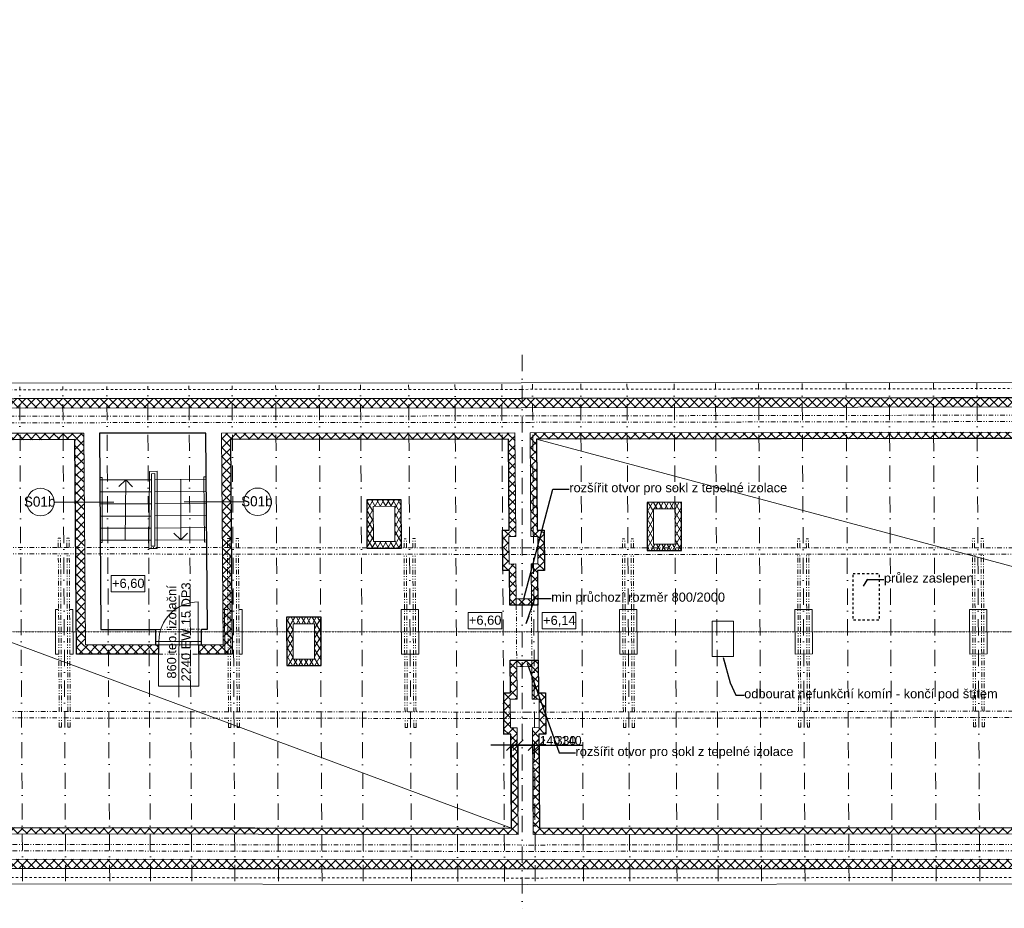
# Model space of a CAD drawing. Extents: x -203270 to -85874, y -56776 to -8137.
# Tile 2 of 5: x -181415 to -159947, y -56776 to -37389. Entities that reach past the tile are written whole.
import ezdxf

# ---------------------------------------------------------------- set-up
doc = ezdxf.new("R2010")
doc.units = 0
doc.header["$MEASUREMENT"] = 0
for name, pattern in [('DGN Style 6', [1.224176, 0.000643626, -0.25745, 0.450538, -0.25745, 0.000643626, -0.25745]), ('Čerchovaná', [670.277762, 352.777767, -176.388884, 0, -141.111112]), ('Čerchovaná se dvěma tečkami S', [250, 100, -40, 15, -40, 15, -40]), ('čárkovaná S', [100, 50, -50])]:
    doc.linetypes.add(name, pattern=pattern)
for name, color, linetype, lineweight in [('2D VÝPLNĚ_Číslo_pera__4', 91, 'Continuous', 13), ('2D ČÁRY_Číslo_pera__1', 7, 'Continuous', 15), ('2D ČÁRY_Číslo_pera__2', 1, 'Continuous', 25), ('2D ČÁRY_Číslo_pera__3', 150, 'Continuous', 13), ('2D ČÁRY_Číslo_pera__4', 91, 'Continuous', 13), ('hřeben_Číslo_pera__1', 7, 'Continuous', 15), ('komín_Číslo_pera__4', 91, 'Continuous', 13), ('krokve_Číslo_pera__1', 7, 'Continuous', 15), ('POZNÁMKY.POPISKA_Číslo_pera__4', 91, 'Continuous', 13), ('POZNÁMKY.TEXT_Číslo_pera__1', 7, 'Continuous', 15), ('POZNÁMKY.TEXT_Číslo_pera__4', 91, 'Continuous', 13), ('vodorovné konstrukce_Číslo_pera__1', 7, 'Continuous', 15), ('zdi_Číslo_pera__7', 7, 'Continuous', 20), ('zdivo_Číslo_pera__7', 7, 'Continuous', 20)]:
    doc.layers.add(name, color=color, linetype=linetype, lineweight=lineweight)
for name, color, linetype in [('2D ČÁRY', 7, 'Continuous'), ('KÓTY.ZÁKLADNÍ', 7, 'Continuous'), ('vodorovné konstrukce', 7, 'Continuous')]:
    doc.layers.add(name, color=color, linetype=linetype)
doc.layers.add('2D ČÁRY_Číslo_pera__241', color=9, linetype='Continuous', lineweight=13, true_color=0x808080)
doc.layers.add('vodorovné konstrukce_Číslo_pera__241', color=9, linetype='Continuous', lineweight=13, true_color=0x808080)
doc.styles.add('GENERATED_STYLE_1', font='arial.ttf')
doc.styles.add('GENERATED_STYLE_2', font='txt')
doc.styles.add('GENERATED_STYLE_3', font='txt')
doc.styles.get("Standard").update_dxf_attribs({"font": 'txt', "bigfont": 'BIGFONT.SHX'})
doc.dimstyles.new('GENERATED_STYLE__1', dxfattribs={"dimtxt": 200, "dimasz": 228, "dimexe": 0.18, "dimexo": 500, "dimgap": 0.09, "dimtad": 1, "dimtih": 1, "dimtoh": 1, "dimdec": 0, "dimzin": 0, "dimdsep": 46, "dimtxsty": 'GENERATED_STYLE_2', "dimblk": 'ARROWHEAD_6', "dimblk1": 'ARROWHEAD_6', "dimblk2": 'ARROWHEAD_6', "dimcen": 0.09, "dimclrd": 256, "dimclre": 256, "dimclrt": 256, "dimazin": 0, "dimtfac": 1, "dimtdec": 4, "dimtmove": 0, "dimatfit": 3, "dimfxl": 1, "dimtolj": 1, "dimtzin": 0, "dimarcsym": 0})
doc.dimstyles.new('GENERATED_STYLE__3', dxfattribs={"dimtxt": 0.18, "dimasz": 182.4, "dimexe": 0.18, "dimexo": 0.0625, "dimgap": 0.09, "dimtad": 0, "dimtih": 1, "dimtoh": 1, "dimdec": 4, "dimzin": 0, "dimdsep": 46, "dimtxsty": 'Standard', "dimcen": 0.09, "dimadec": 0, "dimazin": 0, "dimtfac": 1, "dimtdec": 4, "dimtmove": 0, "dimatfit": 3, "dimldrblk": 'ARROWHEAD_5', "dimfxl": 1, "dimtolj": 1, "dimtzin": 0, "dimarcsym": 0})
pattern_1 = [(60, (0, 0), (-86.60254, 50), []), (120, (0, 0), (86.60254, 50), [])]
pattern_2 = [(45, (0, 0), (-98.99495, 98.99495), []), (135, (0, 0), (98.99495, 98.99495), [])]

# ---------------------------------------------------------------- blocks, each defined once
blk = doc.blocks.new('LINE_9126', base_point=(-179359, -47915))
at = {"layer": 'vodorovné konstrukce_Číslo_pera__241', "linetype": 'Continuous'}
blk.add_line((-179359, -47915), (-180663, -47913), dxfattribs=at)
blk.add_circle((-180963, -47913), 300, dxfattribs=at)
blk = doc.blocks.new('LINE_9129', base_point=(-177831, -47907))
at = {"layer": 'vodorovné konstrukce_Číslo_pera__241', "linetype": 'Continuous'}
blk.add_line((-177831, -47907), (-176527, -47906), dxfattribs=at)
blk.add_circle((-176227, -47906), 300, dxfattribs=at)
blk = doc.blocks.new('LINE_15178', base_point=(-179115, -48746))
at = {"layer": '2D ČÁRY_Číslo_pera__3', "linetype": 'Continuous'}
for p, q in [((-179104, -47426), (-179255, -47575)), ((-179115, -48746), (-179104, -47426)), ((-179104, -47426), (-178955, -47577))]:
    blk.add_line(p, q, dxfattribs=at)
blk = doc.blocks.new('LINE_15181', base_point=(-177905, -47419))
at = {"layer": '2D ČÁRY_Číslo_pera__3', "linetype": 'Continuous'}
for p, q in [((-177905, -47419), (-177904, -48739)), ((-177904, -48739), (-178054, -48589)), ((-177904, -48739), (-177754, -48589))]:
    blk.add_line(p, q, dxfattribs=at)
blk = doc.blocks.new('ARROWHEAD_6')
at = {"linetype": 'Continuous'}
for p, q in [((0, 0), (-1, 0)), ((-0.5, -0.5), (0.5, 0.5))]:
    blk.add_line(p, q, dxfattribs=at)
blk = doc.blocks.new('*D109')
at = {"layer": 'Defpoints', "color": 0, "linetype": 'Continuous', "transparency": 16777216}
for p in [(-170548, -53217), (-170690, -55024), (-170548, -55164)]:
    blk.add_point(p, dxfattribs=at)
at = {"layer": 'KÓTY.ZÁKLADNÍ', "linetype": 'Continuous', "lineweight": -2, "transparency": 16777216}
for p, q in [((-170918, -53217), (-171146, -53217)), ((-170690, -54524), (-170690, -53217)), ((-170690, -53217), (-170548, -53217)), ((-170548, -54664), (-170548, -53217)), ((-170320, -53217), (-169616, -53217))]:
    blk.add_line(p, q, dxfattribs=at)
at = {"layer": 'KÓTY.ZÁKLADNÍ', "linetype": 'Continuous', "lineweight": -2, "transparency": 16777216, "xscale": 228, "yscale": 228, "zscale": 228}
blk.add_blockref('ARROWHEAD_6', (-170690, -53217), dxfattribs=at)
at = {"layer": 'KÓTY.ZÁKLADNÍ', "linetype": 'Continuous', "lineweight": -2, "transparency": 16777216, "xscale": 228, "yscale": 228, "zscale": 228, "rotation": 180}
blk.add_blockref('ARROWHEAD_6', (-170548, -53217), dxfattribs=at)
at = {"layer": 'KÓTY.ZÁKLADNÍ', "linetype": 'Continuous', "transparency": 16777216, "insert": (-169854, -53117), "char_height": 200, "attachment_point": 5, "style": 'GENERATED_STYLE_2'}
blk.add_mtext('\\A1;\\A1;140', dxfattribs=at)
blk = doc.blocks.new('*D110')
at = {"layer": 'Defpoints', "color": 0, "linetype": 'Continuous', "transparency": 16777216}
for p in [(-170218, -53217), (-170548, -55164), (-170218, -55165)]:
    blk.add_point(p, dxfattribs=at)
at = {"layer": 'KÓTY.ZÁKLADNÍ', "linetype": 'Continuous', "lineweight": -2, "transparency": 16777216}
for p, q in [((-170776, -53217), (-171004, -53217)), ((-170548, -54664), (-170548, -53217)), ((-170548, -53217), (-170218, -53217)), ((-170218, -54665), (-170218, -53217)), ((-169990, -53217), (-169248, -53217))]:
    blk.add_line(p, q, dxfattribs=at)
at = {"layer": 'KÓTY.ZÁKLADNÍ', "linetype": 'Continuous', "lineweight": -2, "transparency": 16777216, "xscale": 228, "yscale": 228, "zscale": 228}
blk.add_blockref('ARROWHEAD_6', (-170548, -53217), dxfattribs=at)
at = {"layer": 'KÓTY.ZÁKLADNÍ', "linetype": 'Continuous', "lineweight": -2, "transparency": 16777216, "xscale": 228, "yscale": 228, "zscale": 228, "rotation": 180}
blk.add_blockref('ARROWHEAD_6', (-170218, -53217), dxfattribs=at)
at = {"layer": 'KÓTY.ZÁKLADNÍ', "linetype": 'Continuous', "transparency": 16777216, "insert": (-169505, -53117), "char_height": 200, "attachment_point": 5, "style": 'GENERATED_STYLE_2'}
blk.add_mtext('\\A1;330', dxfattribs=at)
blk = doc.blocks.new('*D111')
at = {"layer": 'Defpoints', "color": 0, "linetype": 'Continuous', "transparency": 16777216}
for p in [(-170080, -53217), (-170218, -55165), (-170080, -55025)]:
    blk.add_point(p, dxfattribs=at)
at = {"layer": 'KÓTY.ZÁKLADNÍ', "linetype": 'Continuous', "lineweight": -2, "transparency": 16777216}
for p, q in [((-170446, -53217), (-170674, -53217)), ((-170218, -54665), (-170218, -53217)), ((-170218, -53217), (-170080, -53217)), ((-170080, -54525), (-170080, -53217)), ((-169852, -53217), (-169147, -53217))]:
    blk.add_line(p, q, dxfattribs=at)
at = {"layer": 'KÓTY.ZÁKLADNÍ', "linetype": 'Continuous', "lineweight": -2, "transparency": 16777216, "xscale": 228, "yscale": 228, "zscale": 228}
blk.add_blockref('ARROWHEAD_6', (-170218, -53217), dxfattribs=at)
at = {"layer": 'KÓTY.ZÁKLADNÍ', "linetype": 'Continuous', "lineweight": -2, "transparency": 16777216, "xscale": 228, "yscale": 228, "zscale": 228, "rotation": 180}
blk.add_blockref('ARROWHEAD_6', (-170080, -53217), dxfattribs=at)
at = {"layer": 'KÓTY.ZÁKLADNÍ', "linetype": 'Continuous', "transparency": 16777216, "insert": (-169385, -53117), "char_height": 200, "attachment_point": 5, "style": 'GENERATED_STYLE_2'}
blk.add_mtext('\\A1;\\A1;140', dxfattribs=at)
blk = doc.blocks.new('ARROWHEAD_5')
at = {"linetype": 'Continuous'}
blk.add_line((0, 0), (-1, 0), dxfattribs=at)
blk.add_solid([(-1, 0.2679), (0, 0), (-1, -0.2679), (-1, 0.2679)], dxfattribs=at)

msp = doc.modelspace()

# ---------------------------------------------------------------- hatches: boundary and pattern name
at = {"layer": '2D VÝPLNĚ_Číslo_pera__4', "linetype": 'Continuous'}
h = msp.add_hatch(dxfattribs=at)
h.set_pattern_fill('TEPELNA_IZOLACE_EPS', color=8, style=0, pattern_type=2)
h.set_pattern_definition(pattern_2)
h.paths.add_polyline_path([(-202929.3, -37446.7), (-202872.1, -55878.4), (-170349.8, -55914.9), (-138338.9, -55874.9), (-105556.3, -55878.7), (-105712, -37388.8), (-115928.4, -37484.5), (-115862.3, -45583.4), (-138416.3, -45602.6), (-170479.9, -45653.6), (-192605.2, -45670.6), (-192699.9, -37502.5)], flags=0)
h.paths.add_polyline_path([(-202728.7, -37647.8), (-192897.6, -37701.4), (-192802.9, -45870.7), (-170479.6, -45853.6), (-138416.2, -45802.6), (-115660.7, -45783.3), (-115726.8, -37682.7), (-105910.3, -37590.7), (-105758, -55678.6), (-138339.2, -55674.9), (-170349.5, -55714.9), (-202672.7, -55678.6)], flags=0)
h = msp.add_hatch(dxfattribs=at)
h.set_pattern_fill('TEPELNA_IZOLACE_EPS', color=8, style=0, pattern_type=2)
h.set_pattern_definition(pattern_2)
h.paths.add_polyline_path([(-179981, -51030.9), (-178391, -51029.7), (-178390.8, -51229.7), (-180179.4, -51231.1), (-180215.9, -46551), (-193485, -46561.3), (-193580.3, -38337.7), (-202037.1, -38291.6), (-202034.4, -54989.3), (-170689.5, -55024.3), (-170705.5, -52975.4), (-170855.5, -52975.6), (-170862.5, -52075.6), (-170712.5, -52075.4), (-170718.1, -51365), (-170108.1, -51363.1), (-170102.5, -52075.6), (-169952.5, -52074.5), (-169945.5, -52974.5), (-170095.5, -52974.6), (-170079.5, -55024.6), (-138598.9, -54985.2), (-138615, -52912.8), (-138785, -52912.9), (-138792, -52012.9), (-138622, -52012.8), (-138627.5, -51313.7), (-138007.5, -51312.2), (-138002, -52012.2), (-137832, -52012.1), (-137825, -52912.1), (-137995, -52912.2), (-137978.8, -54985.1), (-106442.3, -54988.5), (-106586, -38287.1), (-115041.2, -38366.3), (-114975, -46472.7), (-128535.4, -46484.3), (-128496.4, -51263.8), (-129237.8, -51264.4), (-129238, -51064.4), (-128698, -51064), (-128736.5, -46344), (-115116.2, -46332.8), (-115182.3, -38227.6), (-106447.2, -38145.8), (-106301.1, -55128.6), (-138117.8, -55125.1), (-138136.1, -52772.4), (-137966.1, -52772.2), (-137970.9, -52152.2), (-138140.9, -52152.4), (-138146.4, -51452.4), (-138487.4, -51452.7), (-138481, -52152.6), (-138651, -52152.8), (-138646.1, -52772.8), (-138476.1, -52772.6), (-138457.8, -55125.1), (-170218.4, -55164.8), (-170236.6, -52834.8), (-170086.6, -52834.6), (-170091.4, -52214.6), (-170241.4, -52214.8), (-170247, -51503.3), (-170577.9, -51503.9), (-170571.4, -52215.2), (-170721.4, -52215.4), (-170716.6, -52835.4), (-170566.6, -52835.2), (-170548.4, -55164.4), (-202174.4, -55129.2), (-202177.1, -38150.8), (-193441.9, -38198.4), (-193346.6, -46421.2), (-180017, -46410.9)], flags=0)
h = msp.add_hatch(dxfattribs=at)
h.set_pattern_fill('TEPELNA_IZOLACE_EPS', color=8, style=0, pattern_type=2)
h.set_pattern_definition(pattern_2)
h.paths.add_polyline_path([(-177510.9, -51029), (-177510.7, -51229), (-176779.3, -51228.5), (-176815.8, -46548.4), (-170755.7, -46543.8), (-170740.2, -48524.1), (-170890.2, -48524.4), (-170883.4, -49404.3), (-170733.4, -49404.1), (-170727.4, -50165), (-170117.4, -50163.1), (-170123.4, -49403.1), (-169973.4, -49402.9), (-169980.2, -48523.6), (-170130.2, -48523.9), (-170145.7, -46543.2), (-138665.1, -46493.1), (-138650, -48432.8), (-138820, -48432.9), (-138812.9, -49332.9), (-138642.9, -49332.8), (-138634.5, -50413.8), (-138014.5, -50412.2), (-138022.9, -49332.3), (-137852.9, -49332.1), (-137859.9, -48432.1), (-138030, -48432.3), (-138045.1, -46492.4), (-131945.5, -46487.2), (-131906.5, -51266.7), (-130117.5, -51265.2), (-130117.6, -51065.2), (-131708.1, -51066.5), (-131746.6, -46346.6), (-138186.2, -46352.4), (-138168.9, -48572.4), (-137998.9, -48572.2), (-137994, -49192.2), (-138164, -49192.4), (-138155.6, -50272.4), (-138494.6, -50272.7), (-138504, -49192.7), (-138674, -49192.8), (-138678.9, -48572.8), (-138508.9, -48572.7), (-138526.2, -46352.8), (-170286.8, -46403.4), (-170269.1, -48663.4), (-170119.1, -48663.1), (-170114.4, -49263.1), (-170264.5, -49263.4), (-170258.5, -50023.4), (-170587.7, -50023.9), (-170594.5, -49263.9), (-170744.5, -49264.1), (-170749.1, -48664.1), (-170599.1, -48663.9), (-170616.8, -46403.6), (-177016.9, -46408.6), (-176980.9, -51028.6)], flags=0)
h = msp.add_hatch(dxfattribs=at)
h.set_pattern_fill('TEPELNA_IZOLACE_MINERÁL', color=8, style=0, pattern_type=2)
h.set_pattern_definition(pattern_1)
h.paths.add_polyline_path([(-173094.5, -47865.5), (-173844.5, -47866.2), (-173843.6, -48916.2), (-173093.6, -48915.5)], flags=0)
h.paths.add_polyline_path([(-173703.7, -48776.1), (-173704.4, -48006.1), (-173234.3, -48005.7), (-173233.7, -48775.7)], flags=0)
h = msp.add_hatch(dxfattribs=at)
h.set_pattern_fill('TEPELNA_IZOLACE_MINERÁL', color=8, style=0, pattern_type=2)
h.set_pattern_definition(pattern_1)
h.paths.add_polyline_path([(-166983.9, -47918.2), (-167733.9, -47918.9), (-167733, -48968.9), (-166983, -48968.2)], flags=0)
h.paths.add_polyline_path([(-167593.1, -48828.8), (-167593.8, -48058.8), (-167123.8, -48058.4), (-167123.1, -48828.4)], flags=0)
h = msp.add_hatch(dxfattribs=at)
h.set_pattern_fill('TEPELNA_IZOLACE_MINERÁL', color=8, style=0, pattern_type=2)
h.set_pattern_definition(pattern_1)
h.paths.add_polyline_path([(-174844.5, -50426.9), (-175594.6, -50427.5), (-175593.7, -51477.5), (-174843.7, -51476.9)], flags=0)
h.paths.add_polyline_path([(-175453.8, -51337.4), (-175454.4, -50567.4), (-174984.4, -50567), (-174983.8, -51337)], flags=0)

# ---------------------------------------------------------------- linework, layer by layer
at = {"layer": '2D ČÁRY_Číslo_pera__1', "color": 8, "linetype": 'Čerchovaná'}
msp.add_line((-170459.7, -44702.9), (-170459.7, -56775.9), dxfattribs=at)
at = {"layer": '2D ČÁRY_Číslo_pera__1', "color": 8, "linetype": 'čárkovaná S'}
for p, q in [((-170479.9, -45453.6), (-192407.5, -45470.4)), ((-170480.2, -45453.6), (-138416.8, -45402.6)), ((-170350, -56114.9), (-203071.4, -56078.2)), ((-170349, -56114.9), (-138338.7, -56074.9))]:
    msp.add_line(p, q, dxfattribs=at)
at = {"layer": '2D ČÁRY_Číslo_pera__1', "color": 8, "linetype": 'Continuous'}
for p, q in [((-170480, -45313.6), (-192269.1, -45330.3)), ((-170479.7, -45653.6), (-192605.2, -45670.6)), ((-180215.9, -46551), (-193485, -46561.3)), ((-180215.9, -46551), (-180179.4, -51231.1)), ((-170755.7, -46543.8), (-176815.8, -46548.4)), ((-176815.8, -46548.4), (-176779.3, -51228.5)), ((-170755.7, -46543.8), (-170740.2, -48524.1)), ((-170145.7, -46543.2), (-138665.1, -46493.1)), ((-170145.7, -46543.2), (-170130.2, -48523.9)), ((-170740.2, -48524.1), (-170890.2, -48524.4)), ((-170890.2, -48524.4), (-170883.4, -49404.3)), ((-169980.2, -48523.6), (-170130.2, -48523.9)), ((-169980.2, -48523.6), (-169973.4, -49402.9)), ((-170733.4, -49404.1), (-170883.4, -49404.3)), ((-170733.4, -49404.1), (-170727.4, -50165)), ((-169973.4, -49402.9), (-170123.4, -49403.1)), ((-170123.4, -49403.1), (-170102.5, -52075.6)), ((-177451, -50953), (-178451, -50953.7)), ((-178390.8, -51229.7), (-178391, -51029.7)), ((-178381, -51029.7), (-178381, -50953.7)), ((-177520.9, -51029), (-177520.9, -50953)), ((-177510.7, -51229), (-177510.9, -51029)), ((-178390.8, -51229.7), (-180179.4, -51231.1)), ((-176779.3, -51228.5), (-177510.7, -51229)), ((-170718.1, -51365), (-170712.5, -52075.4)), ((-170862.5, -52075.6), (-170712.5, -52075.4)), ((-170862.5, -52075.6), (-170855.5, -52975.6)), ((-170102.5, -52075.6), (-169952.5, -52074.5)), ((-169952.5, -52074.5), (-169945.5, -52974.5)), ((-170855.5, -52975.6), (-170705.5, -52975.4)), ((-170705.5, -52975.4), (-170689.5, -55024.3)), ((-170095.5, -52974.6), (-169945.5, -52974.5)), ((-170095.5, -52974.6), (-170079.5, -55024.6)), ((-170689.5, -55024.3), (-202034.4, -54989.3)), ((-138598.9, -54985.2), (-170079.5, -55024.6)), ((-170349.8, -55914.9), (-202872.1, -55878.4)), ((-170349.3, -55914.9), (-138338.9, -55874.9)), ((-170350.2, -56254.9), (-203211, -56218)), ((-170348.9, -56254.9), (-138338.5, -56214.9))]:
    msp.add_line(p, q, dxfattribs=at)
at = {"layer": '2D ČÁRY_Číslo_pera__1', "color": 8, "linetype": 'Čerchovaná se dvěma tečkami S'}
for p, q in [((-178538, -47293.7), (-178469.6, -47292.2)), ((-178550.8, -48877.6), (-178468.7, -48876.2))]:
    msp.add_line(p, q, dxfattribs=at)
at = {"layer": '2D ČÁRY_Číslo_pera__1', "color": 8, "linetype": 'Continuous', "flags": 128}
for points in [[(-173844.5, -47866.2), (-173843.6, -48916.2), (-173093.6, -48915.5), (-173094.5, -47865.5)], [(-167733.9, -47918.9), (-167733, -48968.9), (-166983, -48968.2), (-166983.9, -47918.2)], [(-175594.6, -50427.5), (-175593.7, -51477.5), (-174843.7, -51476.9), (-174844.5, -50426.9)]]:
    msp.add_lwpolyline(points, close=True, dxfattribs=at)
msp.add_lwpolyline([(-178390.8, -51229.7), (-178390.3, -51929.7), (-177510.2, -51929), (-177510.7, -51229)], dxfattribs=at)
at = {"layer": '2D ČÁRY_Číslo_pera__2', "color": 8, "linetype": 'Continuous', "flags": 128}
for points in [[(-202929.3, -37446.7), (-202872.1, -55878.4), (-170349.8, -55914.9), (-138439, -55875), (-138339.2, -55874.9), (-105556.3, -55878.7), (-105712, -37388.8), (-115928.4, -37484.5), (-115862.3, -45583.4), (-138416.3, -45602.6), (-170479.9, -45653.6), (-192605.2, -45670.6), (-192699.9, -37502.5)], [(-173844.5, -47866.2), (-173843.6, -48916.2), (-173093.6, -48915.5), (-173094.5, -47865.5)], [(-167733.9, -47918.9), (-167733, -48968.9), (-166983, -48968.2), (-166983.9, -47918.2)], [(-175594.6, -50427.5), (-175593.7, -51477.5), (-174843.7, -51476.9), (-174844.5, -50426.9)]]:
    msp.add_lwpolyline(points, close=True, dxfattribs=at)
for points in [[(-138665.1, -46493.1), (-170145.7, -46543.2), (-170130.2, -48523.9), (-169980.2, -48523.6), (-169973.4, -49402.9), (-170123.4, -49403.1), (-170117.4, -50163.1), (-170727.4, -50165), (-170733.4, -49404.1), (-170883.4, -49404.3), (-170890.2, -48524.4), (-170740.2, -48524.1), (-170755.7, -46543.8), (-176815.8, -46548.4), (-176779.3, -51228.5), (-177510.7, -51229), (-177510.9, -51029), (-177450.9, -51029), (-177453.6, -50689), (-177323.5, -50688.9), (-177356.9, -46408.8), (-179677, -46410.6), (-179643.6, -50690.6), (-178453.6, -50689.7), (-178450.9, -51029.7), (-178391, -51029.7), (-178390.8, -51229.7), (-180179.4, -51231.1), (-180215.9, -46551), (-193485, -46561.3)], [(-202034.4, -54989.3), (-170689.5, -55024.3), (-170705.5, -52975.4), (-170855.5, -52975.6), (-170862.5, -52075.6), (-170712.5, -52075.4), (-170718.1, -51365), (-170108.1, -51363.1), (-170102.5, -52075.6), (-169952.5, -52074.5), (-169945.5, -52974.5), (-170095.5, -52974.6), (-170079.5, -55024.6), (-138598.9, -54985.2)]]:
    msp.add_lwpolyline(points, dxfattribs=at)
at = {"layer": '2D ČÁRY_Číslo_pera__2', "color": 8, "linetype": 'čárkovaná S', "flags": 128}
msp.add_lwpolyline([(-163245.5, -49471), (-162675.5, -49471), (-162675.5, -50491), (-163245.5, -50491)], close=True, dxfattribs=at)
at = {"layer": '2D ČÁRY_Číslo_pera__241', "color": 8, "linetype": 'Continuous'}
for p, q in [((-170145.7, -46543.2), (-151960.9, -51409.5)), ((-183337.7, -50328.5), (-170689.5, -55024.3))]:
    msp.add_line(p, q, dxfattribs=at)
at = {"layer": '2D ČÁRY_Číslo_pera__3', "color": 8, "linetype": 'Continuous', "flags": 128}
for points in [[(-179658.4, -48796.3), (-179618.3, -48796.3), (-179619.1, -47376.3), (-179669.5, -47376.3)], [(-177349.5, -47363.8), (-177399.5, -47364.3), (-177386.4, -48784.2), (-177338.4, -48783.8)]]:
    msp.add_lwpolyline(points, dxfattribs=at)
msp.add_lwpolyline([(-178601.2, -48928.5), (-178418.7, -48925.3), (-178419.7, -47241.1), (-178587.6, -47244.8)], close=True, dxfattribs=at)
msp.add_lwpolyline([(-177520.9, -50953), (-177520.2, -50093, 0.4145798), (-178380.6, -50953.8)], format="xyb", dxfattribs=at)
at = {"layer": '2D ČÁRY_Číslo_pera__4', "color": 8, "linetype": 'Continuous'}
msp.add_line((-177942, -52170.1), (-177940.1, -49953.4), dxfattribs=at)
at = {"layer": 'hřeben_Číslo_pera__1', "color": 8, "linetype": 'DGN Style 6'}
msp.add_line((-197729.2, -50744.4), (-138251.9, -50742.5), dxfattribs=at)
at = {"layer": 'komín_Číslo_pera__4', "color": 8, "linetype": 'Continuous', "flags": 128}
for points in [[(-173704.4, -48006.1), (-173234.3, -48005.7), (-173233.7, -48775.7), (-173703.7, -48776.1)], [(-167593.8, -48058.8), (-167123.8, -48058.4), (-167123.1, -48828.4), (-167593.1, -48828.8)], [(-175454.4, -50567.4), (-174984.4, -50567), (-174983.8, -51337), (-175453.8, -51337.4)], [(-166318.8, -50509.7), (-165848.8, -50509.3), (-165848.1, -51279.3), (-166318.1, -51279.7)]]:
    msp.add_lwpolyline(points, close=True, dxfattribs=at)
at = {"layer": 'krokve_Číslo_pera__1', "color": 8, "linetype": 'Čerchovaná'}
for p, q in [((-181352.9, -56181.8), (-181413.9, -45400.4)), ((-180412.8, -56181.9), (-180473.9, -45395.1)), ((-179452.8, -56182.1), (-179513.9, -45389.6)), ((-178562.8, -56182.3), (-178623.9, -45384.6)), ((-177662.8, -56182.4), (-177723.9, -45379.5)), ((-176722.8, -56182.6), (-176784, -45374.2)), ((-175772.8, -56182.8), (-175834, -45368.8)), ((-174822.7, -56182.9), (-174884, -45363.4)), ((-173922.7, -56183.1), (-173984, -45358.3)), ((-172872.7, -56183.3), (-172934, -45352.4)), ((-171862.6, -56193.2), (-171924, -45346.7)), ((-170842.6, -56187.4), (-170904, -45340.9)), ((-170172.3, -56183.6), (-170233.7, -45337.1)), ((-169122.3, -56183.8), (-169183.7, -45335)), ((-168112.3, -56184), (-168173.7, -45333)), ((-167082.2, -56184.2), (-167143.7, -45331)), ((-166182.2, -56184.3), (-166243.7, -45329.3)), ((-165242.2, -56184.5), (-165303.7, -45327.4)), ((-164292.2, -56184.7), (-164353.7, -45325.6)), ((-163332.2, -56184.8), (-163393.7, -45323.7)), ((-162392.2, -56185), (-162453.6, -45321.8)), ((-161432.1, -56185.2), (-161493.6, -45320)), ((-160482.1, -56185.3), (-160543.6, -45318.1))]:
    msp.add_line(p, q, dxfattribs=at)
at = {"layer": 'POZNÁMKY.TEXT_Číslo_pera__1', "color": 8, "linetype": 'Continuous', "flags": 128}
for points in [[(-179420.6, -49517.9), (-178687.6, -49517.9), (-178687.6, -49872.2), (-179420.6, -49872.2)], [(-171639.2, -50321.8), (-170906.2, -50321.8), (-170906.2, -50676.1), (-171639.2, -50676.1)], [(-170021.6, -50325), (-169288.6, -50325), (-169288.6, -50679.3), (-170021.6, -50679.3)]]:
    msp.add_lwpolyline(points, close=True, dxfattribs=at)
at = {"layer": 'vodorovné konstrukce_Číslo_pera__1', "color": 8, "linetype": 'Čerchovaná se dvěma tečkami S'}
for p, q in [((-170287, -46033.4), (-192780.1, -46050.7)), ((-170287.3, -46033.4), (-138526.8, -45982.8)), ((-170287.1, -46173.4), (-138526.5, -46122.8)), ((-170286.9, -46173.4), (-192892.9, -46190.8)), ((-180575.2, -48703.8), (-180525.2, -48703.5)), ((-180574, -48903.8), (-180575.2, -48703.8)), ((-180524, -48903.5), (-180525.2, -48703.5)), ((-180385.2, -48702.7), (-180335.2, -48702.4)), ((-180384, -48902.7), (-180385.2, -48702.7)), ((-180334, -48902.4), (-180335.2, -48702.4)), ((-176885.1, -48707.9), (-176835.1, -48707.6)), ((-176884, -48907.9), (-176885.1, -48707.9)), ((-176834, -48907.6), (-176835.1, -48707.6)), ((-176695.1, -48706.8), (-176645.1, -48706.6)), ((-176694, -48906.8), (-176695.1, -48706.8)), ((-176644, -48906.6), (-176645.1, -48706.6)), ((-173035, -48712.2), (-172985, -48712)), ((-173033.9, -48912.2), (-173035, -48712.2)), ((-172983.9, -48912), (-172985, -48712)), ((-172845, -48711.2), (-172795, -48710.9)), ((-172843.9, -48911.2), (-172845, -48711.2)), ((-172793.9, -48910.9), (-172795, -48710.9)), ((-168274.5, -48714.4), (-168224.5, -48714.1)), ((-168273.4, -48914.4), (-168274.5, -48714.4)), ((-168223.4, -48914.1), (-168224.5, -48714.1)), ((-168084.5, -48713.3), (-168034.5, -48713)), ((-168083.4, -48913.3), (-168084.5, -48713.3)), ((-168033.4, -48913), (-168034.5, -48713)), ((-164454.5, -48712.9), (-164404.5, -48712.6)), ((-164453.4, -48912.9), (-164454.5, -48712.9)), ((-164403.4, -48912.6), (-164404.5, -48712.6)), ((-164264.5, -48711.8), (-164214.5, -48711.5)), ((-164263.4, -48911.8), (-164264.5, -48711.8)), ((-164213.4, -48911.5), (-164214.5, -48711.5)), ((-160644.4, -48711.4), (-160594.4, -48711.2)), ((-160643.3, -48911.4), (-160644.4, -48711.4)), ((-160593.3, -48911.1), (-160594.4, -48711.2)), ((-160454.4, -48710.4), (-160404.4, -48710.1)), ((-160453.3, -48910.4), (-160454.4, -48710.4)), ((-160403.3, -48910.1), (-160404.4, -48710.1)), ((-170349.1, -48914.9), (-192460.8, -48890.1)), ((-170349.1, -48914.9), (-138410.1, -48902.6)), ((-170349.2, -49054.9), (-192460.9, -49030.1)), ((-180553.8, -52483.8), (-180573.2, -49043.8)), ((-180503.8, -52483.5), (-180523.2, -49043.5)), ((-180363.8, -52483.7), (-180383.2, -49043.6)), ((-180313.8, -52483.4), (-180333.2, -49043.4)), ((-176863.7, -52487.9), (-176883.2, -49047.9)), ((-176813.7, -52487.7), (-176833.2, -49047.6)), ((-176673.7, -52487.8), (-176693.2, -49047.8)), ((-176623.7, -52487.5), (-176643.2, -49047.5)), ((-173013.6, -52492.3), (-173033.1, -49052.2)), ((-172963.6, -52492), (-172983.1, -49052)), ((-172823.6, -52492.1), (-172843.1, -49052.1)), ((-172773.6, -52491.9), (-172793.1, -49051.8)), ((-138409.9, -49042.6), (-170349.2, -49054.9)), ((-168253.2, -52490.5), (-168272.6, -49054.4)), ((-168203.2, -52490.2), (-168222.6, -49054.1)), ((-168063.2, -52489.9), (-168082.6, -49054)), ((-168013.2, -52489.6), (-168032.6, -49053.8)), ((-164433.1, -52482.1), (-164452.6, -49052.9)), ((-164383.2, -52481.9), (-164402.6, -49052.6)), ((-164243.1, -52481.5), (-164262.6, -49052.6)), ((-164193.2, -52481.3), (-164212.6, -49052.3)), ((-160623.1, -52473.8), (-160642.5, -49051.4)), ((-160573.1, -52473.5), (-160592.5, -49051.1)), ((-160433.1, -52473.2), (-160452.5, -49051.1)), ((-160383.1, -52472.9), (-160402.5, -49050.8)), ((-170587.4, -50163.9), (-170578.1, -51363.9)), ((-170257.4, -50163.4), (-170248.1, -51363.3)), ((-178453.6, -50689.7), (-177453.6, -50689)), ((-178390.8, -51229.7), (-177510.7, -51229)), ((-170353.1, -52494.9), (-192464.8, -52470.1)), ((-138342.8, -52564.9), (-170353.2, -52634.9)), ((-170353.1, -52494.9), (-138342.8, -52424.9)), ((-170353.2, -52634.9), (-192464.9, -52610.1)), ((-180551.8, -52825.4), (-180553, -52625.4)), ((-180501.8, -52825.1), (-180503, -52625.1)), ((-180361.8, -52824.3), (-180363, -52624.4)), ((-180311.8, -52824.1), (-180313, -52624.1)), ((-176861.8, -52829.6), (-176862.9, -52629.6)), ((-176811.8, -52829.3), (-176812.9, -52629.3)), ((-176671.8, -52828.5), (-176672.9, -52628.5)), ((-176621.8, -52828.2), (-176622.9, -52628.2)), ((-173011.7, -52833.9), (-173012.8, -52633.9)), ((-172961.7, -52833.6), (-172962.8, -52633.6)), ((-172821.7, -52832.8), (-172822.8, -52632.8)), ((-172771.7, -52832.5), (-172772.8, -52632.5)), ((-168251.2, -52832.1), (-168252.4, -52632.1)), ((-168201.2, -52831.8), (-168202.4, -52631.8)), ((-168061.2, -52831), (-168062.4, -52631)), ((-168011.2, -52830.8), (-168012.4, -52630.8)), ((-164431.2, -52823.8), (-164432.3, -52623.8)), ((-164381.2, -52823.5), (-164382.3, -52623.5)), ((-164241.2, -52822.7), (-164242.4, -52622.7)), ((-164191.2, -52822.4), (-164192.4, -52622.4)), ((-160621.2, -52815.4), (-160622.3, -52615.4)), ((-160571.2, -52815.1), (-160572.3, -52615.1)), ((-160431.2, -52814.3), (-160432.3, -52614.4)), ((-160381.2, -52814.1), (-160382.3, -52614.1)), ((-180551.8, -52825.4), (-180501.8, -52825.1)), ((-180361.8, -52824.3), (-180311.8, -52824.1)), ((-176861.8, -52829.6), (-176811.8, -52829.3)), ((-176671.8, -52828.5), (-176621.8, -52828.2)), ((-173011.7, -52833.9), (-172961.7, -52833.6)), ((-172821.7, -52832.8), (-172771.7, -52832.5)), ((-168251.2, -52832.1), (-168201.2, -52831.8)), ((-168061.2, -52831), (-168011.2, -52830.8)), ((-164431.2, -52823.8), (-164381.2, -52823.5)), ((-164241.2, -52822.7), (-164191.2, -52822.4)), ((-160621.2, -52815.4), (-160571.2, -52815.1)), ((-160431.2, -52814.3), (-160381.2, -52814.1)), ((-170218.7, -55394.8), (-202193.5, -55359.2)), ((-138457.5, -55355.1), (-170218.1, -55394.8)), ((-170218.8, -55534.8), (-202334.1, -55499)), ((-138457.3, -55495.1), (-170218, -55534.8))]:
    msp.add_line(p, q, dxfattribs=at)
at = {"layer": 'zdi_Číslo_pera__7', "color": 8, "linetype": 'Continuous'}
for p, q in [((-170480.4, -45313.6), (-138417, -45262.6)), ((-170479.9, -45653.6), (-138416.5, -45602.6)), ((-170479.6, -45853.6), (-192802.9, -45870.7)), ((-170479.6, -45853.6), (-138416.2, -45802.6)), ((-170286.8, -46403.4), (-138526.2, -46352.8)), ((-180017, -46410.9), (-193346.6, -46421.2)), ((-180017, -46410.9), (-179981, -51030.9)), ((-177356.9, -46408.8), (-179677, -46410.6)), ((-179677, -46410.6), (-179643.6, -50690.6)), ((-177356.9, -46408.8), (-177323.5, -50688.9)), ((-170616.8, -46403.6), (-177016.9, -46408.6)), ((-177016.9, -46408.6), (-176980.9, -51028.6)), ((-170616.8, -46403.6), (-170599.1, -48663.9)), ((-170286.8, -46403.4), (-170269.1, -48663.4)), ((-170599.1, -48663.9), (-170749.1, -48664.1)), ((-170749.1, -48664.1), (-170744.5, -49264.1)), ((-170119.1, -48663.1), (-170269.1, -48663.4)), ((-170119.1, -48663.1), (-170114.4, -49263.1)), ((-170594.5, -49263.9), (-170744.5, -49264.1)), ((-170594.5, -49263.9), (-170587.4, -50163.9)), ((-170114.4, -49263.1), (-170264.5, -49263.4)), ((-170264.5, -49263.4), (-170257.4, -50163.4)), ((-170258.5, -50023.4), (-170587.7, -50023.9)), ((-170117.4, -50163.1), (-170587.4, -50163.9)), ((-180566.4, -50259.1), (-180636.5, -50259.2)), ((-180636.5, -50259.2), (-180631, -51229.6)), ((-180256.5, -50258.5), (-180326.4, -50258.6)), ((-180256.5, -50258.5), (-180251, -51227.9)), ((-176876.3, -50259), (-176946.4, -50259.1)), ((-176946.4, -50259.1), (-176940.9, -51229.5)), ((-176566.4, -50258.4), (-176636.3, -50258.5)), ((-176566.4, -50258.4), (-176560.9, -51227.8)), ((-172716.3, -50258.2), (-173096.3, -50259)), ((-173096.3, -50259), (-173090.8, -51229.4)), ((-172716.3, -50258.2), (-172710.8, -51227.7)), ((-167955.9, -50258.1), (-168335.9, -50258.8)), ((-168335.9, -50258.8), (-168330.4, -51229.2)), ((-167955.9, -50258.1), (-167950.4, -51227.5)), ((-164135.8, -50258), (-164515.8, -50258.7)), ((-164515.8, -50258.7), (-164510.3, -51229.1)), ((-164135.8, -50258), (-164130.3, -51227.4)), ((-160325.8, -50257.8), (-160705.8, -50258.6)), ((-160705.8, -50258.6), (-160700.3, -51229)), ((-160325.8, -50257.8), (-160320.3, -51227.3)), ((-178453.6, -50689.7), (-179643.6, -50690.6)), ((-178453.6, -50689.7), (-178450.9, -51029.7)), ((-177323.5, -50688.9), (-177453.6, -50689)), ((-177453.6, -50689), (-177450.9, -51029)), ((-178450.9, -51029.7), (-179981, -51030.9)), ((-177450.9, -51029), (-178450.9, -51029.7)), ((-176980.9, -51028.6), (-177450.9, -51029)), ((-180560.9, -51229.3), (-180631, -51229.6)), ((-180251, -51227.9), (-180320.9, -51228.2)), ((-176870.8, -51229.2), (-176940.9, -51229.5)), ((-176560.9, -51227.8), (-176630.8, -51228.1)), ((-172710.8, -51227.7), (-173090.8, -51229.4)), ((-167950.4, -51227.5), (-168330.4, -51229.2)), ((-164130.3, -51227.4), (-164510.3, -51229.1)), ((-160320.3, -51227.3), (-160700.3, -51229)), ((-170108.1, -51363.1), (-170578.1, -51363.9)), ((-170578.1, -51363.9), (-170571.4, -52215.2)), ((-170247, -51503.3), (-170577.9, -51503.9)), ((-170248.1, -51363.3), (-170241.4, -52214.8)), ((-170721.4, -52215.4), (-170571.4, -52215.2)), ((-170721.4, -52215.4), (-170716.6, -52835.4)), ((-170241.4, -52214.8), (-170091.4, -52214.6)), ((-170091.4, -52214.6), (-170086.6, -52834.6)), ((-170716.6, -52835.4), (-170566.6, -52835.2)), ((-170566.6, -52835.2), (-170548.4, -55167.4)), ((-170236.6, -52834.8), (-170086.6, -52834.6)), ((-170236.6, -52834.8), (-170218.4, -55164.8)), ((-170548.4, -55164.4), (-202174.4, -55129.2)), ((-138457.8, -55125.1), (-170218.4, -55164.8)), ((-170349.5, -55714.9), (-202672.7, -55678.6)), ((-170349.5, -55714.9), (-138339.2, -55674.9))]:
    msp.add_line(p, q, dxfattribs=at)
at = {"layer": 'zdivo_Číslo_pera__7', "color": 8, "linetype": 'Continuous'}
for p, q in [((-179669.1, -47426.3), (-178539, -47425.7)), ((-178550.8, -48877.6), (-178538, -47293.7)), ((-178469.6, -47292.2), (-178468.7, -48876.2)), ((-177360.5, -47413.9), (-178469.5, -47424.2)), ((-179667, -47690.3), (-178538.9, -47689.7)), ((-177356.2, -47677.9), (-178478.5, -47688.3)), ((-179664.9, -47954.3), (-178538.7, -47953.7)), ((-177351.8, -47941.9), (-178476.1, -47952.2)), ((-179662.9, -48218.3), (-178538.6, -48217.7)), ((-177347.5, -48205.8), (-178473.7, -48216.2)), ((-179660.8, -48482.3), (-178538.4, -48481.7)), ((-177343.1, -48469.8), (-178471.2, -48480.2)), ((-179658.8, -48746.3), (-178549.7, -48745.7)), ((-177338.8, -48733.8), (-178468.8, -48744.2))]:
    msp.add_line(p, q, dxfattribs=at)

# ---------------------------------------------------------------- block references
at = {"layer": '2D ČÁRY', "color": 8, "linetype": 'Continuous'}
for name, p in [('LINE_15178', (-179114.7, -48746)), ('LINE_15181', (-177904.6, -47418.9))]:
    msp.add_blockref(name, p, dxfattribs=at)
at = {"layer": 'vodorovné konstrukce', "color": 8, "linetype": 'Continuous'}
for name, p in [('LINE_9126', (-179359.2, -47914.5)), ('LINE_9129', (-177830.6, -47907.1))]:
    msp.add_blockref(name, p, dxfattribs=at)

# ---------------------------------------------------------------- texts
at = {"layer": 'POZNÁMKY.POPISKA_Číslo_pera__4', "color": 8, "linetype": 'Continuous', "char_height": 200, "attachment_point": 4, "style": 'GENERATED_STYLE_1'}
for s, insert, width in [('{rozšířit otvor pro sokl z tepelné izolace}', (-169431.9, -47629), 4657.378), ('{průlez zaslepen}', (-162572.8, -49600), 1914.516), ('{min průchozí rozměr 800/2000}', (-169825.3, -50017.3), 3712.001), ('{odbourat nefunkční komín - končí pod štítem}', (-165619.1, -52123.5), 5421.722), ('{rozšířit otvor pro sokl z tepelné izolace}', (-169297, -53383.6), 4657.378)]:
    msp.add_mtext(s, dxfattribs=dict(at, insert=insert, width=width))
at = {"layer": 'POZNÁMKY.TEXT_Číslo_pera__4', "color": 8, "linetype": 'Continuous', "attachment_point": 4}
for s, insert, char_height, style in [('{S01b}', (-181322.8, -47904.5), 220, 'GENERATED_STYLE_3'), ('{S01b}', (-176587.1, -47897.1), 220, 'GENERATED_STYLE_3'), ('{+6,60}', (-179400.6, -49703.7), 200, 'GENERATED_STYLE_1'), ('{+6,60}', (-171619.2, -50507.6), 200, 'GENERATED_STYLE_1'), ('{+6,14}', (-170001.6, -50510.8), 200, 'GENERATED_STYLE_1')]:
    msp.add_mtext(s, dxfattribs=dict(at, insert=insert, char_height=char_height, style=style))
at = {"layer": 'POZNÁMKY.TEXT_Číslo_pera__4', "color": 8, "linetype": 'Continuous', "insert": (-177686.4, -50746.4), "char_height": 200, "attachment_point": 8, "rotation": 89.95072, "line_spacing_factor": 0.937873, "style": 'GENERATED_STYLE_1'}
msp.add_mtext('{860^Itep. izolační\\P2240^IEW 15 DP3}', dxfattribs=at)

# ---------------------------------------------------------------- dimensions: what is measured, and where the dimension line sits
at = {"layer": 'KÓTY.ZÁKLADNÍ', "color": 8, "linetype": 'Continuous'}
for base, p1, p2, picture, middle in [((-170548.4, -53217.3), (-170689.5, -55024.3), (-170548.4, -55164.4), '*D109', (-169854.3, -53117.2)), ((-170079.5, -53217.3), (-170218.4, -55164.8), (-170079.5, -55024.6), '*D111', (-169385.3, -53117.2))]:
    dim = msp.add_linear_dim(base=base, p1=p1, p2=p2, text='\\A1;140', dimstyle='GENERATED_STYLE__1', dxfattribs=at)
    dim.commit()
    dim.dimension.update_dxf_attribs({"geometry": picture, "text_midpoint": middle})
dim = msp.add_linear_dim(base=(-170218.4, -53217.3), p1=(-170548.4, -55164.4), p2=(-170218.4, -55164.8), dimstyle='GENERATED_STYLE__1', dxfattribs=at)
dim.commit()
dim.dimension.update_dxf_attribs({"geometry": '*D110', "text_midpoint": (-169505.2, -53117.2)})

# ---------------------------------------------------------------- leaders
at = {"layer": 'POZNÁMKY.POPISKA_Číslo_pera__4', "color": 8, "linetype": 'Continuous', "annotation_type": 0, "has_hookline": 1, "hookline_direction": 0}
for points, text_width in [([(-170423.1, -50023.6), (-169787.1, -47629), (-169432, -47629)], 3774.8), ([(-163016.5, -49749.6), (-162928.1, -49600), (-162572.9, -49600)], 1093.7), ([(-170368.9, -50564.2), (-170180.5, -50017.3), (-169825.4, -50017.3)], 2531.8), ([(-166073.9, -51304.8), (-165921.5, -51855.5), (-165801.6, -52123.5), (-165619.2, -52123.5)], 4661.1), ([(-170352.8, -51426), (-169652.3, -53383.6), (-169297.1, -53383.6)], 3774.8)]:
    msp.add_leader(points, dimstyle='GENERATED_STYLE__3', dxfattribs=dict(at, text_width=text_width))

doc.saveas('drawing.dxf')
